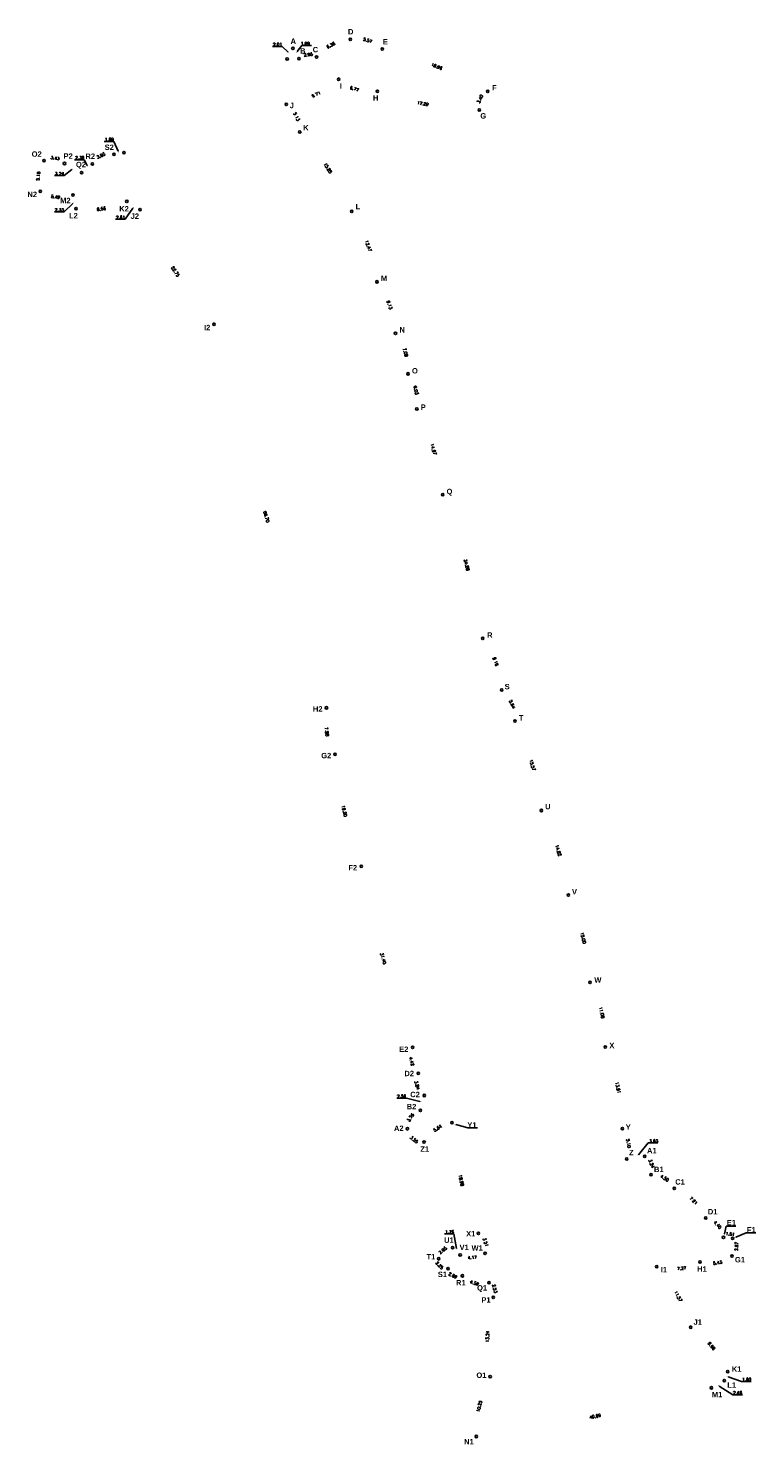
# Model space of a CAD drawing. Header units: metres. Extents: x 347609 to 748319, y 8548087 to 17123455.
# Tile 48 of 48: x 748198 to 748319, y 17123219 to 17123455. Entities that reach past the tile are written whole.
import ezdxf
from ezdxf import colors
from ezdxf.entities.mleader import LeaderData, LeaderLine
from ezdxf.enums import TextEntityAlignment as Align
from ezdxf.math import Vec2, Vec3

# ---------------------------------------------------------------- set-up
doc = ezdxf.new("R2010")
doc.units = ezdxf.units.M
for name, color, linetype in [('00_TEXTO', 7, 'Continuous'), ('T-TEXTO COORD', 7, 'Continuous'), ('VERTICES', 244, 'Continuous')]:
    doc.layers.add(name, color=color, linetype=linetype)
doc.layers.add('DISTANCIA', color=7, linetype='Continuous', lineweight=9)
doc.styles.add('ROMANS', font='romans.shx')
doc.styles.get("Standard").update_dxf_attribs({"font": 'simplex.shx'})
doc.styles.add('VERTICES', font='sanssb__.ttf')

# ---------------------------------------------------------------- blocks, each defined once
blk = doc.blocks.new('A$Ccc1a8750')
at = {"layer": 'VERTICES', "color": 6}
for centre in [(374119.53, 8561785.82), (374108.99, 8561782.55), (374109.94, 8561784.32), (374110.95, 8561782.61), (374113.89, 8561782.85), (374124.86, 8561784.2), (374117.58, 8561779.17), (374124.05, 8561777.16), (374142.46, 8561777.14), (374108.83, 8561774.97), (374141.06, 8561774.04), (374111.1, 8561770.37), (374080.08, 8561766.65), (374081.75, 8561766.93), (374068.43, 8561765.59), (374071.83, 8561765.1), (374074.69, 8561763.59), (374076.49, 8561765.03), (374067.78, 8561760.47), (374073.23, 8561759.84), (374082.23, 8561758.78), (374073.75, 8561757.57), (374084.45, 8561757.41), (374119.77, 8561757.1), (374123.97, 8561745.36), (374096.78, 8561738.29), (374127.07, 8561736.77), (374129.16, 8561730.01), (374130.63, 8561724.16), (374134.96, 8561709.83), (374141.63, 8561685.86), (374144.8, 8561677.26), (374115.55, 8561674.28), (374147.01, 8561672.08), (374116.99, 8561666.54), (374151.43, 8561657.15), (374121.36, 8561647.84), (374155.93, 8561643.03), (374159.55, 8561628.47), (374129.93, 8561617.63), (374162.08, 8561617.69), (374130.86, 8561613.31), (374131.86, 8561609.6), (374131.22, 8561607.12), (374129.07, 8561604.04), (374136.49, 8561605.05), (374164.94, 8561604.07), (374131.85, 8561601.83), (374165.66, 8561599.02), (374168.66, 8561599.45), (374169.72, 8561596.38), (374173.59, 8561594.1), (374178.85, 8561589.17), (374140.9, 8561586.59), (374136.59, 8561584.2), (374181.81, 8561585.92), (374183.32, 8561585.78), (374134.29, 8561582.35), (374137.86, 8561582.99), (374142.03, 8561583.26), (374177.89, 8561581.82), (374183.22, 8561582.81), (374135.84, 8561580.72), (374138.24, 8561579.51), (374170.66, 8561581.02), (374142.69, 8561578.35), (374143.39, 8561575.92), (374176.34, 8561570.94), (374142.87, 8561562.69), (374182.52, 8561563.52), (374179.8, 8561560.82), (374181.94, 8561562.03), (374140.54, 8561552.7)]:
    blk.add_circle(centre, 0.2, dxfattribs=at)
at = {"layer": 'DISTANCIA', "style": 'ROMANS'}
for s, p in [('2.01', (374107.37, 8561784.98)), ('1.99', (374112.01, 8561785.13)), ('1.69', (374079.29, 8561769.11)), ('2.30', (374074.37, 8561766.07)), ('3.24', (374070.98, 8561763.39)), ('2.33', (374070.97, 8561757.37)), ('2.61', (374081.18, 8561756.14)), ('2.56', (374128.08, 8561609.48)), ('3.03', (374170.15, 8561601.99)), ('1.76', (374136.1, 8561586.83)), ('1.60', (374185.68, 8561562.22)), ('2.46', (374184.16, 8561559.99))]:
    blk.add_text(s, height=0.5, dxfattribs=at).set_placement(p, align=Align.MIDDLE)
for s, rotation, p in [('6.38', 27.7633, (374116.27, 8561784.84)), ('5.57', 343.0295, (374122.4, 8561785.65)), ('2.95', 4.7925, (374112.51, 8561783.28)), ('18.96', 338.1478, (374133.96, 8561781.28)), ('6.77', 342.7323, (374120.2, 8561777.57)), ('9.71', 25.6445, (374113.81, 8561776.63)), ('17.29', 349.6138, (374131.62, 8561775.09)), ('3.40', 65.66, (374141.17, 8561775.86)), ('5.13', 296.32, (374110.57, 8561772.91)), ('3.43', 351.9194, (374070.26, 8561766.01)), ('3.95', 24.3629, (374077.91, 8561766.42)), ('5.16', 82.7527, (374067.44, 8561763.01)), ('15.85', 303.1597, (374115.8, 8561764.32)), ('5.49', 353.4448, (374070.33, 8561759.53)), ('8.56', 8.1389, (374077.98, 8561757.53)), ('12.47', 289.6704, (374122.53, 8561751.36)), ('22.75', 302.8181, (374090.33, 8561747.07)), ('9.13', 289.8586, (374126.08, 8561741.49)), ('7.08', 287.1232, (374128.73, 8561733.58)), ('6.03', 284.1424, (374130.49, 8561727.27)), ('14.97', 286.8279, (374133.39, 8561717.42)), ('66.70', 286.34, (374105.51, 8561706.16)), ('24.88', 285.5498, (374138.96, 8561698.1)), ('9.16', 290.2296, (374143.77, 8561682)), ('5.64', 293.0415, (374146.54, 8561674.87)), ('7.88', 280.5751, (374115.61, 8561670.27)), ('15.57', 286.4928, (374149.92, 8561664.71)), ('19.20', 283.1441, (374118.53, 8561657.07)), ('14.82', 287.7, (374154.24, 8561650.48)), ('15.00', 283.961, (374158.4, 8561635.88)), ('31.40', 285.8433, (374125.02, 8561632.46)), ('11.08', 283.1667, (374161.5, 8561623.43)), ('4.42', 282.1122, (374129.77, 8561615.28)), ('3.84', 285.1572, (374130.69, 8561611.3)), ('13.91', 281.8869, (374164.2, 8561610.9)), ('3.76', 55.0621, (374129.58, 8561605.9)), ('5.64', 34.7481, (374134.09, 8561604.14)), ('3.55', 321.5151, (374130.16, 8561602.23)), ('5.10', 278.1377, (374165.96, 8561601.6)), ('3.24', 288.9903, (374169.79, 8561598.23)), ('18.98', 283.4349, (374138.06, 8561595.43)), ('4.50', 329.4227, (374171.98, 8561595.79)), ('7.21', 316.9195, (374176.79, 8561592.04)), ('4.40', 312.3213, (374180.83, 8561588.01)), ('1.51', 354.5654, (374182.91, 8561586.48)), ('2.95', 38.8248, (374134.96, 8561583.76)), ('3.51', 288.8436, (374142.1, 8561585.11)), ('2.97', 88.1361, (374183.97, 8561584.41)), ('2.25', 313.4028, (374134.41, 8561581.25)), ('4.17', 3.6763, (374139.87, 8561582.58)), ('5.43', 10.5878, (374180.82, 8561581.69)), ('2.69', 333.3059, (374136.64, 8561579.57)), ('7.27', 6.2688, (374174.83, 8561580.77)), ('4.59', 345.4007, (374140.24, 8561578.3)), ('2.53', 286.0931, (374143.64, 8561577.37)), ('11.57', 299.4033, (374174.24, 8561576.08)), ('13.24', 87.739, (374142.43, 8561569.38)), ('9.66', 309.7863, (374179.82, 8561567.8)), ('10.25', 76.8677, (374141.07, 8561557.74)), ('40.09', 11.6723, (374160.38, 8561556.07))]:
    blk.add_text(s, height=0.5, rotation=rotation, dxfattribs=at).set_placement(p, align=Align.MIDDLE)
at = {"layer": 'VERTICES', "style": 'VERTICES'}
for s, p in [('D', (374119.59, 8561787.09)), ('A', (374110.01, 8561785.51)), ('E', (374125.38, 8561785.41)), ('B', (374111.6, 8561783.88)), ('C', (374113.71, 8561784.1)), ('I', (374117.96, 8561778.02)), ('F', (374143.56, 8561777.75)), ('H', (374123.76, 8561776.04)), ('J', (374109.77, 8561774.77)), ('G', (374141.72, 8561773.05)), ('K', (374112.12, 8561771.08)), ('S2', (374079.3, 8561767.81)), ('O2', (374067.19, 8561766.68)), ('P2', (374072.44, 8561766.35)), ('R2', (374076.13, 8561766.32)), ('Q2', (374074.58, 8561764.81)), ('N2', (374066.44, 8561759.96)), ('M2', (374071.97, 8561758.94)), ('L2', (374073.32, 8561756.4)), ('K2', (374081.77, 8561757.56)), ('J2', (374083.57, 8561756.32)), ('L', (374120.8, 8561757.91)), ('M', (374125.16, 8561745.95)), ('I2', (374095.64, 8561737.74)), ('N', (374128.19, 8561737.35)), ('O', (374130.31, 8561730.52)), ('P', (374131.7, 8561724.45)), ('Q', (374136.08, 8561710.26)), ('R', (374142.82, 8561686.42)), ('S', (374145.7, 8561677.82)), ('H2', (374114.09, 8561674.11)), ('T', (374148.04, 8561672.61)), ('G2', (374115.51, 8561666.31)), ('U', (374152.49, 8561657.8)), ('F2', (374119.94, 8561647.61)), ('V', (374156.94, 8561643.59)), ('W', (374160.84, 8561628.87)), ('E2', (374128.45, 8561617.32)), ('X', (374163.18, 8561617.94)), ('D2', (374129.35, 8561613.28)), ('C2', (374130.33, 8561609.77)), ('B2', (374129.74, 8561607.75)), ('A2', (374127.62, 8561604.13)), ('Y1', (374139.83, 8561604.68)), ('Y', (374165.91, 8561604.33)), ('Z1', (374131.94, 8561600.66)), ('Z', (374166.43, 8561600.08)), ('A1', (374169.85, 8561600.4)), ('B1', (374171.01, 8561597.27)), ('C1', (374174.55, 8561595.18)), ('D1', (374180, 8561590.21)), ('E1', (374183.12, 8561588.38)), ('X1', (374139.63, 8561586.54)), ('F1', (374186.45, 8561587.18)), ('U1', (374135.98, 8561585.46)), ('V1', (374138.53, 8561584.26)), ('W1', (374140.7, 8561584.17)), ('T1', (374132.98, 8561582.7)), ('G1', (374184.55, 8561582.2)), ('S1', (374134.9, 8561579.75)), ('I1', (374171.86, 8561580.54)), ('H1', (374178.22, 8561580.66)), ('R1', (374137.97, 8561578.36)), ('Q1', (374141.52, 8561577.38)), ('P1', (374142.17, 8561575.49)), ('J1', (374177.51, 8561571.79)), ('O1', (374141.41, 8561562.93)), ('K1', (374184, 8561563.96)), ('L1', (374183.17, 8561561.28)), ('M1', (374180.74, 8561559.7)), ('N1', (374139.32, 8561551.84))]:
    blk.add_text(s, height=0.9, dxfattribs=at).set_placement(p, align=Align.MIDDLE)
at = {"layer": '00_TEXTO', "color": 0, "lineweight": 9}
ml = blk.add_multileader_mtext('Standard', dxfattribs=at)
ml.set_content('')
ml.set_leader_properties()
ml.build(insert=Vec2(0, 0))
ml.multileader.update_dxf_attribs({"text_right_attachment_type": 6, "dogleg_length": 3, "arrow_head_size": 0.3})
ctx = ml.context
ctx.base_point, ctx.char_height, ctx.arrow_head_size, ctx.landing_gap_size, ctx.plane_origin = Vec3(374106.56, 8561784.62), 0.009, 0.3, 0.0045, Vec3(374096.13, 8561771.33)
ctx.right_attachment, ctx.text_align_type = 6, 2
notes = []
notes.append((ctx, [(0, (1, 1, 0), (374108.18, 8561784.63), (-1, 0), 1.61, [(0, [(374109.35, 8561783.49)], 0, [])])]))
ctx.mtext.insert, ctx.mtext.text_direction, ctx.mtext.rotation, ctx.mtext.alignment, ctx.mtext.flow_direction = Vec3(374106.56, 8561784.62), Vec3(-1, 0), 3.141593, 3, 5
ml = blk.add_multileader_mtext('Standard', dxfattribs=at)
ml.set_content('')
ml.set_leader_properties()
ml.build(insert=Vec2(0, 0))
ml.multileader.update_dxf_attribs({"text_right_attachment_type": 6, "dogleg_length": 3, "arrow_head_size": 0.3})
ctx = ml.context
ctx.base_point, ctx.char_height, ctx.arrow_head_size, ctx.landing_gap_size, ctx.plane_origin = Vec3(374113.02, 8561784.8), 0.009, 0.3, 0.0045, Vec3(374097.3, 8561771.37)
ctx.right_attachment = 6
notes.append((ctx, [(1, (1, 1, 0), (374111.41, 8561784.8), (1, 0), 1.61, [(0, [(374110.51, 8561783.52)], 0, [])])]))
ctx.mtext.insert, ctx.mtext.text_direction, ctx.mtext.rotation, ctx.mtext.flow_direction = Vec3(374113.02, 8561784.79), Vec3(-1, 0), 3.141593, 5
ml = blk.add_multileader_mtext('Standard', dxfattribs=at)
ml.set_content('')
ml.set_leader_properties()
ml.build(insert=Vec2(0, 0))
ml.multileader.update_dxf_attribs({"text_right_attachment_type": 6, "dogleg_length": 3, "arrow_head_size": 0.3})
ctx = ml.context
ctx.base_point, ctx.char_height, ctx.arrow_head_size, ctx.landing_gap_size, ctx.plane_origin = Vec3(374078.45, 8561768.78), 0.009, 0.3, 0.0045, Vec3(374067.14, 8561751.32)
ctx.right_attachment, ctx.text_align_type = 6, 2
notes.append((ctx, [(0, (1, 1, 0), (374080.07, 8561768.79), (-1, 0), 1.61, [(0, [(374080.93, 8561766.88)], 0, [])])]))
ctx.mtext.insert, ctx.mtext.text_direction, ctx.mtext.rotation, ctx.mtext.alignment, ctx.mtext.flow_direction = Vec3(374078.46, 8561768.78), Vec3(-1, 0), 3.141593, 3, 5
ml = blk.add_multileader_mtext('Standard', dxfattribs=at)
ml.set_content('')
ml.set_leader_properties()
ml.build(insert=Vec2(0, 0))
ml.multileader.update_dxf_attribs({"text_right_attachment_type": 6, "dogleg_length": 3, "arrow_head_size": 0.3})
ctx = ml.context
ctx.base_point, ctx.char_height, ctx.arrow_head_size, ctx.landing_gap_size, ctx.plane_origin = Vec3(374070.15, 8561763.08), 0.009, 0.3, 0.0045, Vec3(374058.31, 8561746.53)
ctx.right_attachment, ctx.text_align_type = 6, 2
notes.append((ctx, [(0, (1, 1, 0), (374071.76, 8561763.08), (-1, 0), 1.61, [(0, [(374073.3, 8561764.27)], 0, [])])]))
ctx.mtext.insert, ctx.mtext.text_direction, ctx.mtext.rotation, ctx.mtext.alignment, ctx.mtext.flow_direction = Vec3(374070.15, 8561763.07), Vec3(-1, 0), 3.141593, 3, 5
ml = blk.add_multileader_mtext('Standard', dxfattribs=at)
ml.set_content('')
ml.set_leader_properties()
ml.build(insert=Vec2(0, 0))
ml.multileader.update_dxf_attribs({"text_right_attachment_type": 6, "dogleg_length": 3, "arrow_head_size": 0.3})
ctx = ml.context
ctx.base_point, ctx.char_height, ctx.arrow_head_size, ctx.landing_gap_size, ctx.plane_origin = Vec3(374073.49, 8561765.73), 0.009, 0.3, 0.0045, Vec3(374062, 8561748.94)
ctx.right_attachment, ctx.text_align_type = 6, 2
notes.append((ctx, [(0, (1, 1, 0), (374075.11, 8561765.73), (-1, 0), 1.61, [(0, [(374075.78, 8561764.49)], 0, [])])]))
ctx.mtext.insert, ctx.mtext.text_direction, ctx.mtext.rotation, ctx.mtext.alignment, ctx.mtext.flow_direction = Vec3(374073.49, 8561765.73), Vec3(-1, 0), 3.141593, 3, 5
ml = blk.add_multileader_mtext('Standard', dxfattribs=at)
ml.set_content('')
ml.set_leader_properties()
ml.build(insert=Vec2(0, 0))
ml.multileader.update_dxf_attribs({"text_right_attachment_type": 6, "dogleg_length": 3, "arrow_head_size": 0.3})
ctx = ml.context
ctx.base_point, ctx.char_height, ctx.arrow_head_size, ctx.landing_gap_size, ctx.plane_origin = Vec3(374070.13, 8561757.04), 0.009, 0.3, 0.0045, Vec3(374059.71, 8561743.15)
ctx.right_attachment, ctx.text_align_type = 6, 2
notes.append((ctx, [(0, (1, 1, 0), (374071.75, 8561757.04), (-1, 0), 1.61, [(0, [(374073.41, 8561758.66)], 0, [])])]))
ctx.mtext.insert, ctx.mtext.text_direction, ctx.mtext.rotation, ctx.mtext.alignment, ctx.mtext.flow_direction = Vec3(374070.13, 8561757.03), Vec3(-1, 0), 3.141593, 3, 5
ml = blk.add_multileader_mtext('Standard', dxfattribs=at)
ml.set_content('')
ml.set_leader_properties()
ml.build(insert=Vec2(0, 0))
ml.multileader.update_dxf_attribs({"text_right_attachment_type": 6, "dogleg_length": 3, "arrow_head_size": 0.3})
ctx = ml.context
ctx.base_point, ctx.char_height, ctx.arrow_head_size, ctx.landing_gap_size, ctx.plane_origin = Vec3(374080.36, 8561755.79), 0.009, 0.3, 0.0045, Vec3(374069.72, 8561742.41)
ctx.right_attachment, ctx.text_align_type = 6, 2
notes.append((ctx, [(0, (1, 1, 0), (374081.97, 8561755.8), (-1, 0), 1.61, [(0, [(374083.42, 8561757.92)], 0, [])])]))
ctx.mtext.insert, ctx.mtext.text_direction, ctx.mtext.rotation, ctx.mtext.alignment, ctx.mtext.flow_direction = Vec3(374080.36, 8561755.79), Vec3(-1, 0), 3.141593, 3, 5
ml = blk.add_multileader_mtext('Standard', dxfattribs=at)
ml.set_content('')
ml.set_leader_properties()
ml.build(insert=Vec2(0, 0))
ml.multileader.update_dxf_attribs({"text_right_attachment_type": 6, "dogleg_length": 3, "arrow_head_size": 0.3})
ctx = ml.context
ctx.base_point, ctx.char_height, ctx.arrow_head_size, ctx.landing_gap_size, ctx.plane_origin = Vec3(374127.3, 8561609.16), 0.009, 0.3, 0.0045, Vec3(374123.64, 8561597.5)
ctx.right_attachment, ctx.text_align_type = 6, 2
notes.append((ctx, [(0, (1, 1, 0), (374128.92, 8561609.17), (-1, 0), 1.61, [(0, [(374131.44, 8561608.51)], 0, [])])]))
ctx.mtext.insert, ctx.mtext.text_direction, ctx.mtext.rotation, ctx.mtext.alignment, ctx.mtext.flow_direction = Vec3(374127.31, 8561609.16), Vec3(-1, 0), 3.141593, 3, 5
ml = blk.add_multileader_mtext('Standard', dxfattribs=at)
ml.set_content('')
ml.set_leader_properties()
ml.build(insert=Vec2(0, 0))
ml.multileader.update_dxf_attribs({"text_right_attachment_type": 6, "dogleg_length": 3, "arrow_head_size": 0.3})
ctx = ml.context
ctx.base_point, ctx.char_height, ctx.arrow_head_size, ctx.landing_gap_size, ctx.plane_origin = Vec3(374140.73, 8561604.18), 0.009, 0.3, 0.0045, Vec3(374129.07, 8561593.83)
ctx.right_attachment = 6
notes.append((ctx, [(1, (1, 1, 0), (374139.12, 8561604.18), (1, 0), 1.61, [(0, [(374136.86, 8561604.84)], 0, [])])]))
ctx.mtext.insert, ctx.mtext.text_direction, ctx.mtext.rotation, ctx.mtext.flow_direction = Vec3(374140.73, 8561604.17), Vec3(-1, 0), 3.141593, 5
ml = blk.add_multileader_mtext('Standard', dxfattribs=at)
ml.set_content('')
ml.set_leader_properties()
ml.build(insert=Vec2(0, 0))
ml.multileader.update_dxf_attribs({"text_right_attachment_type": 6, "dogleg_length": 3, "arrow_head_size": 0.3})
ctx = ml.context
ctx.base_point, ctx.char_height, ctx.arrow_head_size, ctx.landing_gap_size, ctx.plane_origin = Vec3(374170.85, 8561601.7), 0.009, 0.3, 0.0045, Vec3(374159.72, 8561588.4)
ctx.right_attachment = 6
notes.append((ctx, [(1, (1, 1, 0), (374169.25, 8561601.7), (1, 0), 1.61, [(0, [(374167.43, 8561599.48)], 0, [])])]))
ctx.mtext.insert, ctx.mtext.text_direction, ctx.mtext.rotation, ctx.mtext.flow_direction = Vec3(374170.86, 8561601.69), Vec3(-1, 0), 3.141593, 5
ml = blk.add_multileader_mtext('Standard', dxfattribs=at)
ml.set_content('')
ml.set_leader_properties()
ml.build(insert=Vec2(0, 0))
ml.multileader.update_dxf_attribs({"text_right_attachment_type": 6, "dogleg_length": 3, "arrow_head_size": 0.3})
ctx = ml.context
ctx.base_point, ctx.char_height, ctx.arrow_head_size, ctx.landing_gap_size, ctx.plane_origin = Vec3(374135.22, 8561586.49), 0.009, 0.3, 0.0045, Vec3(374129.5, 8561572.75)
ctx.right_attachment, ctx.text_align_type = 6, 2
notes.append((ctx, [(0, (1, 1, 0), (374136.83, 8561586.5), (-1, 0), 1.61, [(0, [(374137.3, 8561583.77)], 0, [])])]))
ctx.mtext.insert, ctx.mtext.text_direction, ctx.mtext.rotation, ctx.mtext.alignment, ctx.mtext.flow_direction = Vec3(374135.22, 8561586.49), Vec3(-1, 0), 3.141593, 3, 5
ml = blk.add_multileader_mtext('Standard', dxfattribs=at)
ml.set_content('')
ml.set_leader_properties()
ml.build(insert=Vec2(0, 0))
ml.multileader.update_dxf_attribs({"text_right_attachment_type": 6, "dogleg_length": 3, "arrow_head_size": 0.3})
ctx = ml.context
ctx.base_point, ctx.char_height, ctx.arrow_head_size, ctx.landing_gap_size, ctx.plane_origin = Vec3(374183.88, 8561587.82), 0.009, 0.3, 0.0045, Vec3(374174.38, 8561575.51)
ctx.right_attachment = 6
notes.append((ctx, [(1, (1, 1, 0), (374182.27, 8561587.82), (1, 0), 1.61, [(0, [(374181.88, 8561586.22)], 0, [])])]))
ctx.mtext.insert, ctx.mtext.text_direction, ctx.mtext.rotation, ctx.mtext.flow_direction = Vec3(374183.89, 8561587.81), Vec3(-1, 0), 3.141593, 5
ml = blk.add_multileader_mtext('Standard', dxfattribs=at)
ml.set_content('')
ml.set_leader_properties()
ml.build(insert=Vec2(0, 0))
ml.multileader.update_dxf_attribs({"text_right_attachment_type": 6, "dogleg_length": 3, "arrow_head_size": 0.3})
ctx = ml.context
ctx.base_point, ctx.char_height, ctx.arrow_head_size, ctx.landing_gap_size, ctx.plane_origin = Vec3(374187.18, 8561586.68), 0.009, 0.3, 0.0045, Vec3(374175.86, 8561574.76)
ctx.right_attachment = 6
notes.append((ctx, [(1, (1, 1, 0), (374185.57, 8561586.68), (1, 0), 1.61, [(0, [(374183.57, 8561585.85)], 0, [])])]))
ctx.mtext.insert, ctx.mtext.text_direction, ctx.mtext.rotation, ctx.mtext.flow_direction = Vec3(374187.18, 8561586.68), Vec3(-1, 0), 3.141593, 5
ml = blk.add_multileader_mtext('Standard', dxfattribs=at)
ml.set_content('')
ml.set_leader_properties()
ml.build(insert=Vec2(0, 0))
ml.multileader.update_dxf_attribs({"text_right_attachment_type": 6, "dogleg_length": 3, "arrow_head_size": 0.3})
ctx = ml.context
ctx.base_point, ctx.char_height, ctx.arrow_head_size, ctx.landing_gap_size, ctx.plane_origin = Vec3(374184.99, 8561559.64), 0.009, 0.3, 0.0045, Vec3(374173.05, 8561550.25)
ctx.right_attachment = 6
notes.append((ctx, [(1, (1, 1, 0), (374183.38, 8561559.64), (1, 0), 1.61, [(0, [(374180.84, 8561561.27)], 0, [])])]))
ctx.mtext.insert, ctx.mtext.text_direction, ctx.mtext.rotation, ctx.mtext.flow_direction = Vec3(374185, 8561559.64), Vec3(-1, 0), 3.141593, 5
ml = blk.add_multileader_mtext('Standard', dxfattribs=at)
ml.set_content('')
ml.set_leader_properties()
ml.build(insert=Vec2(0, 0))
ml.multileader.update_dxf_attribs({"text_right_attachment_type": 6, "dogleg_length": 3, "arrow_head_size": 0.3})
ctx = ml.context
ctx.base_point, ctx.char_height, ctx.arrow_head_size, ctx.landing_gap_size, ctx.plane_origin = Vec3(374186.45, 8561561.89), 0.009, 0.3, 0.0045, Vec3(374174.52, 8561551.76)
ctx.right_attachment = 6
notes.append((ctx, [(1, (1, 1, 0), (374184.84, 8561561.89), (1, 0), 1.61, [(0, [(374182.31, 8561562.78)], 0, [])])]))
ctx.mtext.insert, ctx.mtext.text_direction, ctx.mtext.rotation, ctx.mtext.flow_direction = Vec3(374186.45, 8561561.88), Vec3(-1, 0), 3.141593, 5
for ctx, leaders in notes:
    for number, flags, end, landing, length, lines in leaders:
        leader = LeaderData()
        leader.index, (leader.has_last_leader_line, leader.has_dogleg_vector, leader.attachment_direction) = number, flags
        leader.last_leader_point, leader.dogleg_vector, leader.dogleg_length = Vec3(end), Vec3(landing), length
        for number, points, colour, breaks in lines:
            line = LeaderLine()
            line.index, line.vertices, line.color, line.breaks = number, Vec3.list(points), colors.encode_raw_color(colour), breaks
            leader.lines.append(line)
        ctx.leaders.append(leader)

msp = doc.modelspace()

# ---------------------------------------------------------------- block references
at = {"layer": 'T-TEXTO COORD'}
msp.add_blockref('A$Ccc1a8750', (374132.06, 8561667.8), dxfattribs=at)

doc.saveas('drawing.dxf')
